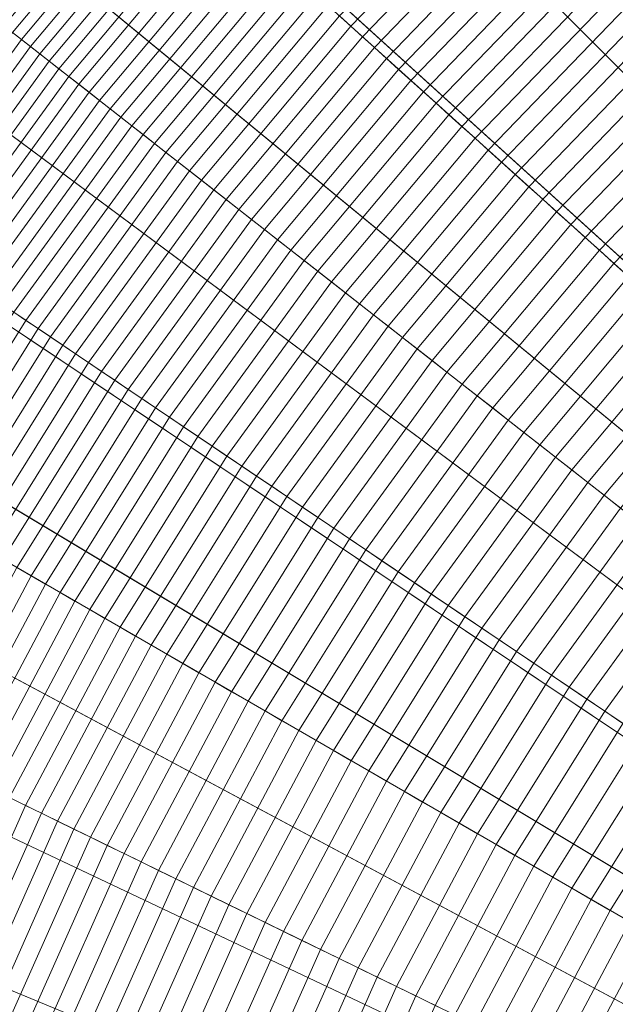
# Model space of a CAD drawing. Header units: centimetres. Extents: x -21.9 to 23.1, y -23 to 22.
# Tile 127 of 192: x -14.4 to -10.9, y 5.6 to 11.3. Entities that reach past the tile are written whole.
import ezdxf

# ---------------------------------------------------------------- set-up
doc = ezdxf.new("R2010")
doc.units = ezdxf.units.CM
doc.header["$LTSCALE"] = 2.54
doc.layers.add('Lucido design-1', color=7, linetype='Continuous')

# ---------------------------------------------------------------- blocks, each defined once
blk = doc.blocks.new('Gruppo-2-1')
at = {"color": 5, "linetype": 'Continuous', "lineweight": 9}
for points in [[(-4.112, 8.3195, -949.2271), (-4.7164, 7.9705, -949.2271), (-11.13, 18.2344, -949.2271), (-9.794, 19.0058, -949.2271)], [(-10.7737, 18.4371, -949.2271), (-11.6895, 17.8567, -949.2271), (-4.9545, 7.7771, -949.2271), (-4.5413, 8.039, -949.2271)], [(-4.7164, 7.9705, -949.2271), (-5.2951, 7.5802, -949.2271), (-12.409, 17.3717, -949.2271), (-11.13, 18.2344, -949.2271)], [(-4.5413, 8.039, -1010.9271), (-4.9545, 7.7771, -1010.9271), (-11.4679, 17.5251, -1010.9271), (-10.5687, 18.095, -1010.9271)], [(-11.6895, 17.8567, -949.2271), (-12.5758, 17.2322, -949.2271), (-5.3544, 7.4953, -949.2271), (-4.9545, 7.7771, -949.2271)], [(-4.9545, 7.7771, -1010.9271), (-5.3544, 7.4953, -1010.9271), (-12.3382, 16.9119, -1010.9271), (-11.4679, 17.5251, -1010.9271)], [(-5.2951, 7.5802, -949.2271), (-5.8451, 7.1504, -949.2271), (-13.6248, 16.4219, -949.2271), (-12.409, 17.3717, -949.2271)], [(-12.5758, 17.2322, -949.2271), (-13.4305, 16.5652, -949.2271), (-5.74, 7.1944, -949.2271), (-5.3544, 7.4953, -949.2271)], [(-5.3544, 7.4953, -1010.9271), (-5.74, 7.1944, -1010.9271), (-13.1775, 16.257, -1010.9271), (-12.3382, 16.9119, -1010.9271)], [(-13.4305, 16.5652, -949.2271), (-14.2517, 15.8573, -949.2271), (-6.1105, 6.8749, -949.2271), (-5.74, 7.1944, -949.2271)], [(-5.8451, 7.1504, -949.2271), (-6.3638, 6.6834, -949.2271), (-14.7713, 15.3895, -949.2271), (-13.6248, 16.4219, -949.2271)], [(-5.74, 7.1944, -1010.9271), (-6.1105, 6.8749, -1010.9271), (-13.9838, 15.5618, -1010.9271), (-13.1775, 16.257, -1010.9271)], [(-14.2517, 15.8573, -949.2271), (-15.0373, 15.11, -949.2271), (-6.465, 6.5378, -949.2271), (-6.1105, 6.8749, -949.2271)], [(-6.1105, 6.8749, -1010.9271), (-6.465, 6.5378, -1010.9271), (-14.7553, 14.828, -1010.9271), (-13.9838, 15.5618, -1010.9271)], [(-6.3638, 6.6834, -949.2271), (-6.8487, 6.1813, -949.2271), (-15.8429, 14.2798, -949.2271), (-14.7713, 15.3895, -949.2271)], [(-15.0373, 15.11, -949.2271), (-15.7845, 14.3244, -949.2271), (-6.8022, 6.1833, -949.2271), (-6.465, 6.5378, -949.2271)], [(-6.465, 6.5378, -1010.9271), (-6.8022, 6.1833, -1010.9271), (-15.489, 14.0566, -1010.9271), (-14.7553, 14.828, -1010.9271)], [(-15.7845, 14.3244, -949.2271), (-16.4925, 13.5033, -949.2271), (-7.1216, 5.8128, -949.2271), (-6.8022, 6.1833, -949.2271)], [(-6.8487, 6.1813, -949.2271), (-7.2973, 5.6466, -949.2271), (-16.8346, 13.098, -949.2271), (-15.8429, 14.2798, -949.2271)], [(-6.8022, 6.1833, -1010.9271), (-7.1216, 5.8128, -1010.9271), (-16.1842, 13.2503, -1010.9271), (-15.489, 14.0566, -1010.9271)], [(-16.4925, 13.5033, -949.2271), (-17.1595, 12.6485, -949.2271), (-7.4226, 5.4271, -949.2271), (-7.1216, 5.8128, -949.2271)], [(-7.1216, 5.8128, -1010.9271), (-7.4226, 5.4271, -1010.9271), (-16.8391, 12.411, -1010.9271), (-16.1842, 13.2503, -1010.9271)], [(-7.2973, 5.6466, -949.2271), (-7.7076, 5.0819, -949.2271), (-17.7414, 11.8498, -949.2271), (-16.8346, 13.098, -949.2271)], [(-17.1595, 12.6485, -949.2271), (-17.7839, 11.7622, -949.2271), (-7.7043, 5.0272, -949.2271), (-7.4226, 5.4271, -949.2271)], [(-7.4226, 5.4271, -1010.9271), (-7.7043, 5.0272, -1010.9271), (-17.4523, 11.5407, -1010.9271), (-16.8391, 12.411, -1010.9271)], [(-13.6319, 12.2889, -928.3472), (-14.4901, 11.2662, -928.3472), (-14.4414, 11.2281, -928.4784), (-13.586, 12.2476, -928.4784)], [(-13.586, 12.2476, -928.4784), (-14.4414, 11.2281, -928.4784), (-14.3915, 11.1892, -928.609), (-13.539, 12.2053, -928.609)], [(-13.539, 12.2053, -928.609), (-14.3915, 11.1892, -928.609), (-14.3406, 11.1494, -928.7388), (-13.4909, 12.162, -928.7388)], [(-13.4909, 12.162, -928.7388), (-14.3406, 11.1494, -928.7388), (-14.2885, 11.1087, -928.8678), (-13.4418, 12.1177, -928.8678)], [(-11.6614, 12.1692, -930.822), (-12.516, 11.2842, -930.822), (-12.4498, 11.2246, -930.9365), (-11.5995, 12.1051, -930.9365)], [(-13.4418, 12.1177, -928.8678), (-14.2885, 11.1087, -928.8678), (-14.2352, 11.0671, -928.9962), (-13.3916, 12.0725, -928.9962)], [(-11.5995, 12.1051, -930.9365), (-12.4498, 11.2246, -930.9365), (-12.3826, 11.1641, -931.0499), (-11.5367, 12.0401, -931.0499)], [(-13.3916, 12.0725, -928.9962), (-14.2352, 11.0671, -928.9962), (-14.1809, 11.0246, -929.1238), (-13.3403, 12.0264, -929.1238)], [(-13.3403, 12.0264, -929.1238), (-14.1809, 11.0246, -929.1238), (-14.1255, 10.9813, -929.2506), (-13.288, 11.9793, -929.2506)], [(-11.5367, 12.0401, -931.0499), (-12.3826, 11.1641, -931.0499), (-12.3146, 11.1028, -931.1623), (-11.4731, 11.9742, -931.1623)], [(-13.288, 11.9793, -929.2506), (-14.1255, 10.9813, -929.2506), (-14.0689, 10.9371, -929.3766), (-13.2347, 11.9313, -929.3766)], [(-11.4731, 11.9742, -931.1623), (-12.3146, 11.1028, -931.1623), (-12.2455, 11.0407, -931.2737), (-11.4086, 11.9074, -931.2737)], [(-13.2347, 11.9313, -929.3766), (-14.0689, 10.9371, -929.3766), (-14.0112, 10.8921, -929.5018), (-13.1803, 11.8823, -929.5018)], [(-13.1803, 11.8823, -929.5018), (-14.0112, 10.8921, -929.5018), (-13.9525, 10.8462, -929.6263), (-13.1249, 11.8325, -929.6263)], [(-11.4086, 11.9074, -931.2737), (-12.2455, 11.0407, -931.2737), (-12.1756, 10.9777, -931.3841), (-11.3432, 11.8397, -931.3841)], [(-7.7076, 5.0819, -949.2271), (-8.0775, 4.49, -949.2271), (-18.559, 10.5415, -949.2271), (-17.7414, 11.8498, -949.2271)], [(-13.1249, 11.8325, -929.6263), (-13.9525, 10.8462, -929.6263), (-13.8927, 10.7995, -929.7498), (-13.0685, 11.7817, -929.7498)], [(-11.3432, 11.8397, -931.3841), (-12.1756, 10.9777, -931.3841), (-12.1048, 10.9139, -931.4934), (-11.277, 11.7711, -931.4934)], [(-17.7839, 11.7622, -949.2271), (-18.3644, 10.8465, -949.2271), (-7.9662, 4.614, -949.2271), (-7.7043, 5.0272, -949.2271)], [(-13.0685, 11.7817, -929.7498), (-13.8927, 10.7995, -929.7498), (-13.8318, 10.7519, -929.8726), (-13.0111, 11.73, -929.8726)], [(-11.277, 11.7711, -931.4934), (-12.1048, 10.9139, -931.4934), (-12.0331, 10.8494, -931.6017), (-11.21, 11.7017, -931.6017)], [(-13.0111, 11.73, -929.8726), (-13.8318, 10.7519, -929.8726), (-13.7698, 10.7035, -929.9944), (-12.9527, 11.6773, -929.9944)], [(-11.21, 11.7017, -931.6017), (-12.0331, 10.8494, -931.6017), (-11.9605, 10.784, -931.7088), (-11.1421, 11.6314, -931.7088)], [(-12.9527, 11.6773, -929.9944), (-13.7698, 10.7035, -929.9944), (-13.7068, 10.6542, -930.1154), (-12.8932, 11.6238, -930.1154)], [(-11.1421, 11.6314, -931.7088), (-11.9605, 10.784, -931.7088), (-11.887, 10.7178, -931.8149), (-11.0734, 11.5603, -931.8149)], [(-12.8932, 11.6238, -930.1154), (-13.7068, 10.6542, -930.1154), (-13.6427, 10.6042, -930.2355), (-12.8328, 11.5694, -930.2355)], [(-7.7043, 5.0272, -1010.9271), (-7.9662, 4.614, -1010.9271), (-18.0223, 10.6414, -1010.9271), (-17.4523, 11.5407, -1010.9271)], [(-12.8328, 11.5694, -930.2355), (-13.6427, 10.6042, -930.2355), (-13.5776, 10.5533, -930.3547), (-12.7714, 11.5141, -930.3547)], [(-11.0734, 11.5603, -931.8149), (-11.887, 10.7178, -931.8149), (-11.8126, 10.6509, -931.9199), (-11.0039, 11.4883, -931.9199)], [(-12.7714, 11.5141, -930.3547), (-13.5776, 10.5533, -930.3547), (-13.5114, 10.5016, -930.4729), (-12.709, 11.4579, -930.4729)], [(-11.0039, 11.4883, -931.9199), (-11.8126, 10.6509, -931.9199), (-11.7374, 10.5831, -932.0238), (-10.9336, 11.4155, -932.0238)], [(-12.709, 11.4579, -930.4729), (-13.5114, 10.5016, -930.4729), (-13.4443, 10.4491, -930.5903), (-12.6456, 11.4009, -930.5903)], [(-10.9336, 11.4155, -932.0238), (-11.7374, 10.5831, -932.0238), (-11.6613, 10.5146, -932.1265), (-10.8625, 11.3419, -932.1265)], [(-12.6456, 11.4009, -930.5903), (-13.4443, 10.4491, -930.5903), (-13.3761, 10.3958, -930.7066), (-12.5813, 11.343, -930.7066)], [(-12.5813, 11.343, -930.7066), (-13.3761, 10.3958, -930.7066), (-13.3068, 10.3417, -930.822), (-12.516, 11.2842, -930.822)], [(-10.8625, 11.3419, -932.1265), (-11.6613, 10.5146, -932.1265), (-11.5845, 10.4455, -932.2283), (-10.7907, 11.2675, -932.2283)], [(-12.516, 11.2842, -930.822), (-13.3068, 10.3417, -930.822), (-13.2366, 10.2869, -930.9365), (-12.4498, 11.2246, -930.9365)], [(-10.7907, 11.2675, -932.2283), (-11.5845, 10.4455, -932.2283), (-11.5068, 10.3755, -932.3287), (-10.718, 11.1923, -932.3287)], [(-14.3915, 11.1892, -928.609), (-15.1712, 10.1162, -928.609), (-15.1175, 10.08, -928.7388), (-14.3406, 11.1494, -928.7388)], [(-12.4498, 11.2246, -930.9365), (-13.2366, 10.2869, -930.9365), (-13.1654, 10.2312, -931.0499), (-12.3826, 11.1641, -931.0499)], [(-10.718, 11.1923, -932.3287), (-11.5068, 10.3755, -932.3287), (-11.4282, 10.3048, -932.428), (-10.6446, 11.1163, -932.428)], [(-14.3406, 11.1494, -928.7388), (-15.1175, 10.08, -928.7388), (-15.0627, 10.043, -928.8678), (-14.2885, 11.1087, -928.8678)], [(-12.3826, 11.1641, -931.0499), (-13.1654, 10.2312, -931.0499), (-13.0932, 10.1748, -931.1623), (-12.3146, 11.1028, -931.1623)], [(-14.2885, 11.1087, -928.8678), (-15.0627, 10.043, -928.8678), (-15.0067, 10.0052, -928.9962), (-14.2352, 11.0671, -928.9962)], [(-14.2352, 11.0671, -928.9962), (-15.0067, 10.0052, -928.9962), (-14.9496, 9.9667, -929.1238), (-14.1809, 11.0246, -929.1238)], [(-12.3146, 11.1028, -931.1623), (-13.0932, 10.1748, -931.1623), (-13.02, 10.1177, -931.2737), (-12.2455, 11.0407, -931.2737)], [(-10.6446, 11.1163, -932.428), (-11.4282, 10.3048, -932.428), (-11.3489, 10.2333, -932.5261), (-10.5704, 11.0394, -932.5261)], [(-14.1809, 11.0246, -929.1238), (-14.9496, 9.9667, -929.1238), (-14.8912, 9.9273, -929.2506), (-14.1255, 10.9813, -929.2506)], [(-12.2455, 11.0407, -931.2737), (-13.02, 10.1177, -931.2737), (-12.9459, 10.0597, -931.3841), (-12.1756, 10.9777, -931.3841)], [(-10.5704, 11.0394, -932.5261), (-11.3489, 10.2333, -932.5261), (-11.2687, 10.1611, -932.623), (-10.4955, 10.9618, -932.623)], [(-14.1255, 10.9813, -929.2506), (-14.8912, 9.9273, -929.2506), (-14.8317, 9.8872, -929.3766), (-14.0689, 10.9371, -929.3766)], [(-12.1756, 10.9777, -931.3841), (-12.9459, 10.0597, -931.3841), (-12.8708, 10.0011, -931.4934), (-12.1048, 10.9139, -931.4934)], [(-10.4955, 10.9618, -932.623), (-11.2687, 10.1611, -932.623), (-11.1877, 10.0882, -932.7187), (-10.4198, 10.8835, -932.7187)], [(-14.0689, 10.9371, -929.3766), (-14.8317, 9.8872, -929.3766), (-14.7711, 9.8463, -929.5018), (-14.0112, 10.8921, -929.5018)], [(-12.1048, 10.9139, -931.4934), (-12.8708, 10.0011, -931.4934), (-12.7947, 9.9416, -931.6017), (-12.0331, 10.8494, -931.6017)], [(-18.3644, 10.8465, -949.2271), (-18.8986, 9.903, -949.2271), (-8.2072, 4.1884, -949.2271), (-7.9662, 4.614, -949.2271)], [(-14.0112, 10.8921, -929.5018), (-14.7711, 9.8463, -929.5018), (-14.7093, 9.8046, -929.6263), (-13.9525, 10.8462, -929.6263)], [(-13.9525, 10.8462, -929.6263), (-14.7093, 9.8046, -929.6263), (-14.6463, 9.7622, -929.7498), (-13.8927, 10.7995, -929.7498)], [(-12.0331, 10.8494, -931.6017), (-12.7947, 9.9416, -931.6017), (-12.7177, 9.8815, -931.7088), (-11.9605, 10.784, -931.7088)], [(-10.4198, 10.8835, -932.7187), (-11.1877, 10.0882, -932.7187), (-11.106, 10.0146, -932.8132), (-10.3434, 10.8043, -932.8132)], [(-13.8927, 10.7995, -929.7498), (-14.6463, 9.7622, -929.7498), (-14.5823, 9.7189, -929.8726), (-13.8318, 10.7519, -929.8726)], [(-11.9605, 10.784, -931.7088), (-12.7177, 9.8815, -931.7088), (-12.6398, 9.8206, -931.8149), (-11.887, 10.7178, -931.8149)], [(-10.3434, 10.8043, -932.8132), (-11.106, 10.0146, -932.8132), (-11.0235, 9.9403, -932.9065), (-10.2662, 10.7245, -932.9065)], [(-13.8318, 10.7519, -929.8726), (-14.5823, 9.7189, -929.8726), (-14.5171, 9.675, -929.9944), (-13.7698, 10.7035, -929.9944)], [(-13.7698, 10.7035, -929.9944), (-14.5171, 9.675, -929.9944), (-14.4508, 9.6302, -930.1154), (-13.7068, 10.6542, -930.1154)], [(-11.887, 10.7178, -931.8149), (-12.6398, 9.8206, -931.8149), (-12.561, 9.759, -931.9199), (-11.8126, 10.6509, -931.9199)], [(-10.2662, 10.7245, -932.9065), (-11.0235, 9.9403, -932.9065), (-10.9402, 9.8653, -932.9985), (-10.1884, 10.6439, -932.9985)], [(-7.9662, 4.614, -1010.9271), (-8.2072, 4.1884, -1010.9271), (-18.5469, 9.715, -1010.9271), (-18.0223, 10.6414, -1010.9271)], [(-13.7068, 10.6542, -930.1154), (-14.4508, 9.6302, -930.1154), (-14.3834, 9.5848, -930.2355), (-13.6427, 10.6042, -930.2355)], [(-11.8126, 10.6509, -931.9199), (-12.561, 9.759, -931.9199), (-12.4812, 9.6967, -932.0238), (-11.7374, 10.5831, -932.0238)], [(-10.1884, 10.6439, -932.9985), (-10.9402, 9.8653, -932.9985), (-10.8562, 9.7897, -933.0893), (-10.1098, 10.5625, -933.0893)], [(-13.6427, 10.6042, -930.2355), (-14.3834, 9.5848, -930.2355), (-14.3148, 9.5386, -930.3547), (-13.5776, 10.5533, -930.3547)], [(-11.7374, 10.5831, -932.0238), (-12.4812, 9.6967, -932.0238), (-12.4006, 9.6337, -932.1265), (-11.6613, 10.5146, -932.1265)], [(-8.0775, 4.49, -949.2271), (-8.4052, 3.8737, -949.2271), (-19.2833, 9.1793, -949.2271), (-18.559, 10.5415, -949.2271)], [(-13.5776, 10.5533, -930.3547), (-14.3148, 9.5386, -930.3547), (-14.2452, 9.4916, -930.4729), (-13.5114, 10.5016, -930.4729)], [(-13.5114, 10.5016, -930.4729), (-14.2452, 9.4916, -930.4729), (-14.1746, 9.4439, -930.5903), (-13.4443, 10.4491, -930.5903)], [(-11.6613, 10.5146, -932.1265), (-12.4006, 9.6337, -932.1265), (-12.3191, 9.57, -932.2283), (-11.5845, 10.4455, -932.2283)], [(-13.4443, 10.4491, -930.5903), (-14.1746, 9.4439, -930.5903), (-14.1028, 9.3955, -930.7066), (-13.3761, 10.3958, -930.7066)], [(-11.5845, 10.4455, -932.2283), (-12.3191, 9.57, -932.2283), (-12.2367, 9.5056, -932.3287), (-11.5068, 10.3755, -932.3287)], [(-13.3761, 10.3958, -930.7066), (-14.1028, 9.3955, -930.7066), (-14.03, 9.3464, -930.822), (-13.3068, 10.3417, -930.822)], [(-13.3068, 10.3417, -930.822), (-14.03, 9.3464, -930.822), (-13.9561, 9.2966, -930.9365), (-13.2366, 10.2869, -930.9365)], [(-11.5068, 10.3755, -932.3287), (-12.2367, 9.5056, -932.3287), (-12.1534, 9.4406, -932.428), (-11.4282, 10.3048, -932.428)], [(-13.2366, 10.2869, -930.9365), (-13.9561, 9.2966, -930.9365), (-13.8812, 9.2461, -931.0499), (-13.1654, 10.2312, -931.0499)], [(-11.4282, 10.3048, -932.428), (-12.1534, 9.4406, -932.428), (-12.0692, 9.3748, -932.5261), (-11.3489, 10.2333, -932.5261)], [(-13.1654, 10.2312, -931.0499), (-13.8812, 9.2461, -931.0499), (-13.8052, 9.1948, -931.1623), (-13.0932, 10.1748, -931.1623)], [(-11.3489, 10.2333, -932.5261), (-12.0692, 9.3748, -932.5261), (-11.9842, 9.3084, -932.623), (-11.2687, 10.1611, -932.623)], [(-13.0932, 10.1748, -931.1623), (-13.8052, 9.1948, -931.1623), (-13.7282, 9.1429, -931.2737), (-13.02, 10.1177, -931.2737)], [(-13.02, 10.1177, -931.2737), (-13.7282, 9.1429, -931.2737), (-13.6502, 9.0903, -931.3841), (-12.9459, 10.0597, -931.3841)], [(-11.2687, 10.1611, -932.623), (-11.9842, 9.3084, -932.623), (-11.8984, 9.2413, -932.7187), (-11.1877, 10.0882, -932.7187)], [(-12.9459, 10.0597, -931.3841), (-13.6502, 9.0903, -931.3841), (-13.5712, 9.037, -931.4934), (-12.8708, 10.0011, -931.4934)], [(-11.1877, 10.0882, -932.7187), (-11.8984, 9.2413, -932.7187), (-11.8117, 9.1736, -932.8132), (-11.106, 10.0146, -932.8132)], [(-12.8708, 10.0011, -931.4934), (-13.5712, 9.037, -931.4934), (-13.4912, 8.983, -931.6017), (-12.7947, 9.9416, -931.6017)], [(-11.106, 10.0146, -932.8132), (-11.8117, 9.1736, -932.8132), (-11.7242, 9.1052, -932.9065), (-11.0235, 9.9403, -932.9065)], [(-12.7947, 9.9416, -931.6017), (-13.4912, 8.983, -931.6017), (-13.4102, 8.9284, -931.7088), (-12.7177, 9.8815, -931.7088)], [(-11.0235, 9.9403, -932.9065), (-11.7242, 9.1052, -932.9065), (-11.6359, 9.0363, -932.9985), (-10.9402, 9.8653, -932.9985)], [(-18.8986, 9.903, -949.2271), (-19.3858, 8.9344, -949.2271), (-8.4271, 3.7513, -949.2271), (-8.2072, 4.1884, -949.2271)], [(-12.7177, 9.8815, -931.7088), (-13.4102, 8.9284, -931.7088), (-13.3282, 8.8731, -931.8149), (-12.6398, 9.8206, -931.8149)], [(-10.9402, 9.8653, -932.9985), (-11.6359, 9.0363, -932.9985), (-11.5468, 8.9666, -933.0893), (-10.8562, 9.7897, -933.0893)], [(-12.6398, 9.8206, -931.8149), (-13.3282, 8.8731, -931.8149), (-13.2453, 8.8171, -931.9199), (-12.561, 9.759, -931.9199)], [(-10.8562, 9.7897, -933.0893), (-11.5468, 8.9666, -933.0893), (-11.4569, 8.8964, -933.1788), (-10.7714, 9.7133, -933.1788)], [(-8.2072, 4.1884, -1010.9271), (-8.4271, 3.7513, -1010.9271), (-19.0252, 8.7639, -1010.9271), (-18.5469, 9.715, -1010.9271)], [(-12.561, 9.759, -931.9199), (-13.2453, 8.8171, -931.9199), (-13.1614, 8.7605, -932.0238), (-12.4812, 9.6967, -932.0238)], [(-10.7714, 9.7133, -933.1788), (-11.4569, 8.8964, -933.1788), (-11.3662, 8.8256, -933.2671), (-10.6859, 9.6363, -933.2671)], [(-12.4812, 9.6967, -932.0238), (-13.1614, 8.7605, -932.0238), (-13.0765, 8.7033, -932.1265), (-12.4006, 9.6337, -932.1265)], [(-12.4006, 9.6337, -932.1265), (-13.0765, 8.7033, -932.1265), (-12.9908, 8.6455, -932.2283), (-12.3191, 9.57, -932.2283)], [(-10.6859, 9.6363, -933.2671), (-11.3662, 8.8256, -933.2671), (-11.2748, 8.7541, -933.3541), (-10.5997, 9.5587, -933.3541)], [(-14.3834, 9.5848, -930.2355), (-15.0511, 8.5162, -930.2355), (-14.9795, 8.4749, -930.3547), (-14.3148, 9.5386, -930.3547)], [(-12.3191, 9.57, -932.2283), (-12.9908, 8.6455, -932.2283), (-12.9041, 8.587, -932.3287), (-12.2367, 9.5056, -932.3287)], [(-10.5997, 9.5587, -933.3541), (-11.2748, 8.7541, -933.3541), (-11.1826, 8.6821, -933.4398), (-10.5127, 9.4804, -933.4398)], [(-14.3148, 9.5386, -930.3547), (-14.9795, 8.4749, -930.3547), (-14.9068, 8.4329, -930.4729), (-14.2452, 9.4916, -930.4729)], [(-14.2452, 9.4916, -930.4729), (-14.9068, 8.4329, -930.4729), (-14.833, 8.3903, -930.5903), (-14.1746, 9.4439, -930.5903)], [(-12.2367, 9.5056, -932.3287), (-12.9041, 8.587, -932.3287), (-12.8165, 8.5279, -932.428), (-12.1534, 9.4406, -932.428)], [(-14.1746, 9.4439, -930.5903), (-14.833, 8.3903, -930.5903), (-14.758, 8.347, -930.7066), (-14.1028, 9.3955, -930.7066)], [(-12.1534, 9.4406, -932.428), (-12.8165, 8.5279, -932.428), (-12.7279, 8.4682, -932.5261), (-12.0692, 9.3748, -932.5261)], [(-10.5127, 9.4804, -933.4398), (-11.1826, 8.6821, -933.4398), (-11.0897, 8.6095, -933.5242), (-10.4251, 9.4015, -933.5242)], [(-14.1028, 9.3955, -930.7066), (-14.758, 8.347, -930.7066), (-14.6819, 8.3031, -930.822), (-14.03, 9.3464, -930.822)], [(-12.0692, 9.3748, -932.5261), (-12.7279, 8.4682, -932.5261), (-12.6385, 8.4079, -932.623), (-11.9842, 9.3084, -932.623)], [(-10.4251, 9.4015, -933.5242), (-11.0897, 8.6095, -933.5242), (-10.996, 8.5363, -933.6073), (-10.3368, 9.322, -933.6073)], [(-14.03, 9.3464, -930.822), (-14.6819, 8.3031, -930.822), (-14.6048, 8.2585, -930.9365), (-13.9561, 9.2966, -930.9365)], [(-10.3368, 9.322, -933.6073), (-10.996, 8.5363, -933.6073), (-10.9016, 8.4626, -933.689), (-10.2478, 9.2418, -933.689)], [(-13.9561, 9.2966, -930.9365), (-14.6048, 8.2585, -930.9365), (-14.5265, 8.2133, -931.0499), (-13.8812, 9.2461, -931.0499)], [(-11.9842, 9.3084, -932.623), (-12.6385, 8.4079, -932.623), (-12.5482, 8.3469, -932.7187), (-11.8984, 9.2413, -932.7187)], [(-13.8812, 9.2461, -931.0499), (-14.5265, 8.2133, -931.0499), (-14.4472, 8.1675, -931.1623), (-13.8052, 9.1948, -931.1623)], [(-11.8984, 9.2413, -932.7187), (-12.5482, 8.3469, -932.7187), (-12.457, 8.2854, -932.8132), (-11.8117, 9.1736, -932.8132)], [(-8.4052, 3.8737, -949.2271), (-8.6891, 3.2361, -949.2271), (-19.9108, 7.7699, -949.2271), (-19.2833, 9.1793, -949.2271)], [(-13.8052, 9.1948, -931.1623), (-14.4472, 8.1675, -931.1623), (-14.3667, 8.1211, -931.2737), (-13.7282, 9.1429, -931.2737)], [(-11.8117, 9.1736, -932.8132), (-12.457, 8.2854, -932.8132), (-12.3649, 8.2233, -932.9065), (-11.7242, 9.1052, -932.9065)], [(-13.7282, 9.1429, -931.2737), (-14.3667, 8.1211, -931.2737), (-14.2853, 8.0741, -931.3841), (-13.6502, 9.0903, -931.3841)], [(-13.6502, 9.0903, -931.3841), (-14.2853, 8.0741, -931.3841), (-14.2027, 8.0264, -931.4934), (-13.5712, 9.037, -931.4934)], [(-11.7242, 9.1052, -932.9065), (-12.3649, 8.2233, -932.9065), (-12.272, 8.1607, -932.9985), (-11.6359, 9.0363, -932.9985)], [(-13.5712, 9.037, -931.4934), (-14.2027, 8.0264, -931.4934), (-14.1191, 7.9781, -931.6017), (-13.4912, 8.983, -931.6017)], [(-11.6359, 9.0363, -932.9985), (-12.272, 8.1607, -932.9985), (-12.1783, 8.0974, -933.0893), (-11.5468, 8.9666, -933.0893)], [(-13.4912, 8.983, -931.6017), (-14.1191, 7.9781, -931.6017), (-14.0345, 7.9293, -931.7088), (-13.4102, 8.9284, -931.7088)], [(-19.3858, 8.9344, -949.2271), (-19.825, 7.9432, -949.2271), (-8.6252, 3.3041, -949.2271), (-8.4271, 3.7513, -949.2271)], [(-13.4102, 8.9284, -931.7088), (-14.0345, 7.9293, -931.7088), (-13.9489, 7.8798, -931.8149), (-13.3282, 8.8731, -931.8149)], [(-11.5468, 8.9666, -933.0893), (-12.1783, 8.0974, -933.0893), (-12.0837, 8.0336, -933.1788), (-11.4569, 8.8964, -933.1788)], [(-13.3282, 8.8731, -931.8149), (-13.9489, 7.8798, -931.8149), (-13.8622, 7.8298, -931.9199), (-13.2453, 8.8171, -931.9199)], [(-11.4569, 8.8964, -933.1788), (-12.0837, 8.0336, -933.1788), (-11.9883, 7.9693, -933.2671), (-11.3662, 8.8256, -933.2671)], [(-13.2453, 8.8171, -931.9199), (-13.8622, 7.8298, -931.9199), (-13.7746, 7.7792, -932.0238), (-13.1614, 8.7605, -932.0238)], [(-11.3662, 8.8256, -933.2671), (-11.9883, 7.9693, -933.2671), (-11.8921, 7.9044, -933.3541), (-11.2748, 8.7541, -933.3541)], [(-8.4271, 3.7513, -1010.9271), (-8.6252, 3.3041, -1010.9271), (-19.4566, 7.7906, -1010.9271), (-19.0252, 8.7639, -1010.9271)], [(-13.1614, 8.7605, -932.0238), (-13.7746, 7.7792, -932.0238), (-13.6859, 7.728, -932.1265), (-13.0765, 8.7033, -932.1265)], [(-11.2748, 8.7541, -933.3541), (-11.8921, 7.9044, -933.3541), (-11.7951, 7.839, -933.4398), (-11.1826, 8.6821, -933.4398)], [(-13.0765, 8.7033, -932.1265), (-13.6859, 7.728, -932.1265), (-13.5964, 7.6763, -932.2283), (-12.9908, 8.6455, -932.2283)], [(-12.9908, 8.6455, -932.2283), (-13.5964, 7.6763, -932.2283), (-13.5058, 7.624, -932.3287), (-12.9041, 8.587, -932.3287)], [(-11.1826, 8.6821, -933.4398), (-11.7951, 7.839, -933.4398), (-11.6974, 7.7731, -933.5242), (-11.0897, 8.6095, -933.5242)], [(-12.9041, 8.587, -932.3287), (-13.5058, 7.624, -932.3287), (-13.4143, 7.5712, -932.428), (-12.8165, 8.5279, -932.428)], [(-11.0897, 8.6095, -933.5242), (-11.6974, 7.7731, -933.5242), (-11.5988, 7.7066, -933.6073), (-10.996, 8.5363, -933.6073)], [(-12.8165, 8.5279, -932.428), (-13.4143, 7.5712, -932.428), (-13.3218, 7.5178, -932.5261), (-12.7279, 8.4682, -932.5261)], [(-10.996, 8.5363, -933.6073), (-11.5988, 7.7066, -933.6073), (-11.4995, 7.6396, -933.689), (-10.9016, 8.4626, -933.689)], [(-12.7279, 8.4682, -932.5261), (-13.3218, 7.5178, -932.5261), (-13.2284, 7.4639, -932.623), (-12.6385, 8.4079, -932.623)], [(-10.9016, 8.4626, -933.689), (-11.4995, 7.6396, -933.689), (-11.3995, 7.5721, -933.7694), (-10.8065, 8.3883, -933.7694)], [(-12.6385, 8.4079, -932.623), (-13.2284, 7.4639, -932.623), (-13.134, 7.4094, -932.7187), (-12.5482, 8.3469, -932.7187)], [(-10.8065, 8.3883, -933.7694), (-11.3995, 7.5721, -933.7694), (-11.2987, 7.5042, -933.8485), (-10.7108, 8.3135, -933.8485)], [(-12.5482, 8.3469, -932.7187), (-13.134, 7.4094, -932.7187), (-13.0388, 7.3544, -932.8132), (-12.457, 8.2854, -932.8132)], [(-10.7108, 8.3135, -933.8485), (-11.2987, 7.5042, -933.8485), (-11.1972, 7.4357, -933.9263), (-10.6143, 8.2381, -933.9263)], [(-12.457, 8.2854, -932.8132), (-13.0388, 7.3544, -932.8132), (-12.9426, 7.2989, -932.9065), (-12.3649, 8.2233, -932.9065)], [(-12.3649, 8.2233, -932.9065), (-12.9426, 7.2989, -932.9065), (-12.8456, 7.2428, -932.9985), (-12.272, 8.1607, -932.9985)], [(-10.6143, 8.2381, -933.9263), (-11.1972, 7.4357, -933.9263), (-11.095, 7.3668, -934.0026), (-10.5171, 8.1622, -934.0026)], [(-12.272, 8.1607, -932.9985), (-12.8456, 7.2428, -932.9985), (-12.7476, 7.1863, -933.0893), (-12.1783, 8.0974, -933.0893)], [(-10.5171, 8.1622, -934.0026), (-11.095, 7.3668, -934.0026), (-10.9922, 7.2974, -934.0776), (-10.4193, 8.0858, -934.0776)], [(-14.3667, 8.1211, -931.2737), (-14.9324, 7.0572, -931.2737), (-14.8478, 7.016, -931.3841), (-14.2853, 8.0741, -931.3841)], [(-14.2853, 8.0741, -931.3841), (-14.8478, 7.016, -931.3841), (-14.7622, 6.9742, -931.4934), (-14.2027, 8.0264, -931.4934)], [(-12.1783, 8.0974, -933.0893), (-12.7476, 7.1863, -933.0893), (-12.6488, 7.1293, -933.1788), (-12.0837, 8.0336, -933.1788)], [(-10.4193, 8.0858, -934.0776), (-10.9922, 7.2974, -934.0776), (-10.8886, 7.2275, -934.1512), (-10.3209, 8.0089, -934.1512)], [(-14.2027, 8.0264, -931.4934), (-14.7622, 6.9742, -931.4934), (-14.6754, 6.9319, -931.6017), (-14.1191, 7.9781, -931.6017)], [(-12.0837, 8.0336, -933.1788), (-12.6488, 7.1293, -933.1788), (-12.5492, 7.0717, -933.2671), (-11.9883, 7.9693, -933.2671)], [(-14.1191, 7.9781, -931.6017), (-14.6754, 6.9319, -931.6017), (-14.5876, 6.8891, -931.7088), (-14.0345, 7.9293, -931.7088)], [(-11.9883, 7.9693, -933.2671), (-12.5492, 7.0717, -933.2671), (-12.4487, 7.0137, -933.3541), (-11.8921, 7.9044, -933.3541)], [(-19.825, 7.9432, -949.2271), (-20.2153, 6.9317, -949.2271), (-8.8014, 2.8477, -949.2271), (-8.6252, 3.3041, -949.2271)], [(-14.0345, 7.9293, -931.7088), (-14.5876, 6.8891, -931.7088), (-14.4987, 6.8457, -931.8149), (-13.9489, 7.8798, -931.8149)], [(-11.8921, 7.9044, -933.3541), (-12.4487, 7.0137, -933.3541), (-12.3474, 6.9552, -933.4398), (-11.7951, 7.839, -933.4398)], [(-13.9489, 7.8798, -931.8149), (-14.4987, 6.8457, -931.8149), (-14.4088, 6.8019, -931.9199), (-13.8622, 7.8298, -931.9199)], [(-13.8622, 7.8298, -931.9199), (-14.4088, 6.8019, -931.9199), (-14.3178, 6.7575, -932.0238), (-13.7746, 7.7792, -932.0238)], [(-11.7951, 7.839, -933.4398), (-12.3474, 6.9552, -933.4398), (-12.2453, 6.8963, -933.5242), (-11.6974, 7.7731, -933.5242)], [(-8.6891, 3.2361, -949.2271), (-8.9278, 2.5802, -949.2271), (-20.4384, 6.3202, -949.2271), (-19.9108, 7.7699, -949.2271)], [(-8.6252, 3.3041, -1010.9271), (-8.8014, 2.8477, -1010.9271), (-19.8398, 6.7973, -1010.9271), (-19.4566, 7.7906, -1010.9271)], [(-13.7746, 7.7792, -932.0238), (-14.3178, 6.7575, -932.0238), (-14.2258, 6.7126, -932.1265), (-13.6859, 7.728, -932.1265)], [(-11.6974, 7.7731, -933.5242), (-12.2453, 6.8963, -933.5242), (-12.1423, 6.8368, -933.6073), (-11.5988, 7.7066, -933.6073)], [(-13.6859, 7.728, -932.1265), (-14.2258, 6.7126, -932.1265), (-14.1329, 6.6673, -932.2283), (-13.5964, 7.6763, -932.2283)], [(-11.5988, 7.7066, -933.6073), (-12.1423, 6.8368, -933.6073), (-12.0386, 6.7769, -933.689), (-11.4995, 7.6396, -933.689)], [(-13.5964, 7.6763, -932.2283), (-14.1329, 6.6673, -932.2283), (-14.0389, 6.6215, -932.3287), (-13.5058, 7.624, -932.3287)], [(-13.5058, 7.624, -932.3287), (-14.0389, 6.6215, -932.3287), (-13.9439, 6.5751, -932.428), (-13.4143, 7.5712, -932.428)], [(-11.4995, 7.6396, -933.689), (-12.0386, 6.7769, -933.689), (-11.9341, 6.7166, -933.7694), (-11.3995, 7.5721, -933.7694)], [(-13.4143, 7.5712, -932.428), (-13.9439, 6.5751, -932.428), (-13.8479, 6.5283, -932.5261), (-13.3218, 7.5178, -932.5261)], [(-11.3995, 7.5721, -933.7694), (-11.9341, 6.7166, -933.7694), (-11.8288, 6.6558, -933.8485), (-11.2987, 7.5042, -933.8485)], [(-13.3218, 7.5178, -932.5261), (-13.8479, 6.5283, -932.5261), (-13.751, 6.481, -932.623), (-13.2284, 7.4639, -932.623)], [(-13.2284, 7.4639, -932.623), (-13.751, 6.481, -932.623), (-13.653, 6.4333, -932.7187), (-13.134, 7.4094, -932.7187)], [(-11.2987, 7.5042, -933.8485), (-11.8288, 6.6558, -933.8485), (-11.7228, 6.5946, -933.9263), (-11.1972, 7.4357, -933.9263)], [(-13.134, 7.4094, -932.7187), (-13.653, 6.4333, -932.7187), (-13.5542, 6.385, -932.8132), (-13.0388, 7.3544, -932.8132)], [(-11.1972, 7.4357, -933.9263), (-11.7228, 6.5946, -933.9263), (-11.6161, 6.533, -934.0026), (-11.095, 7.3668, -934.0026)], [(-13.0388, 7.3544, -932.8132), (-13.5542, 6.385, -932.8132), (-13.4544, 6.3364, -932.9065), (-12.9426, 7.2989, -932.9065)], [(-11.095, 7.3668, -934.0026), (-11.6161, 6.533, -934.0026), (-11.5086, 6.4709, -934.0776), (-10.9922, 7.2974, -934.0776)], [(-12.9426, 7.2989, -932.9065), (-13.4544, 6.3364, -932.9065), (-13.3537, 6.2872, -932.9985), (-12.8456, 7.2428, -932.9985)], [(-10.9922, 7.2974, -934.0776), (-11.5086, 6.4709, -934.0776), (-11.4004, 6.4085, -934.1512), (-10.8886, 7.2275, -934.1512)], [(-12.8456, 7.2428, -932.9985), (-13.3537, 6.2872, -932.9985), (-13.252, 6.2377, -933.0893), (-12.7476, 7.1863, -933.0893)], [(-10.8886, 7.2275, -934.1512), (-11.4004, 6.4085, -934.1512), (-11.2915, 6.3456, -934.2235), (-10.7843, 7.1572, -934.2235)], [(-12.7476, 7.1863, -933.0893), (-13.252, 6.2377, -933.0893), (-13.1495, 6.1877, -933.1788), (-12.6488, 7.1293, -933.1788)], [(-12.6488, 7.1293, -933.1788), (-13.1495, 6.1877, -933.1788), (-13.0461, 6.1372, -933.2671), (-12.5492, 7.0717, -933.2671)], [(-10.7843, 7.1572, -934.2235), (-11.2915, 6.3456, -934.2235), (-11.1819, 6.2823, -934.2943), (-10.6794, 7.0864, -934.2943)], [(-12.5492, 7.0717, -933.2671), (-13.0461, 6.1372, -933.2671), (-12.9418, 6.0864, -933.3541), (-12.4487, 7.0137, -933.3541)], [(-10.6794, 7.0864, -934.2943), (-11.1819, 6.2823, -934.2943), (-11.0716, 6.2187, -934.3637), (-10.5739, 7.0152, -934.3637)], [(-12.4487, 7.0137, -933.3541), (-12.9418, 6.0864, -933.3541), (-12.8366, 6.0351, -933.4398), (-12.3474, 6.9552, -933.4398)], [(-10.5739, 7.0152, -934.3637), (-11.0716, 6.2187, -934.3637), (-10.9607, 6.1546, -934.4318), (-10.4677, 6.9436, -934.4318)], [(-12.3474, 6.9552, -933.4398), (-12.8366, 6.0351, -933.4398), (-12.7306, 5.9834, -933.5242), (-12.2453, 6.8963, -933.5242)], [(-20.2153, 6.9317, -949.2271), (-20.5558, 5.9023, -949.2271), (-8.955, 2.3832, -949.2271), (-8.8014, 2.8477, -949.2271)], [(-12.2453, 6.8963, -933.5242), (-12.7306, 5.9834, -933.5242), (-12.6238, 5.9313, -933.6073), (-12.1423, 6.8368, -933.6073)], [(-10.4677, 6.9436, -934.4318), (-10.9607, 6.1546, -934.4318), (-10.8492, 6.0902, -934.4984), (-10.3609, 6.8716, -934.4984)], [(-12.1423, 6.8368, -933.6073), (-12.6238, 5.9313, -933.6073), (-12.5162, 5.8788, -933.689), (-12.0386, 6.7769, -933.689)], [(-8.8014, 2.8477, -1010.9271), (-8.955, 2.3832, -1010.9271), (-20.1741, 5.7865, -1010.9271), (-19.8398, 6.7973, -1010.9271)], [(-14.4088, 6.8019, -931.9199), (-14.8823, 5.7383, -931.9199), (-14.7885, 5.7004, -932.0238), (-14.3178, 6.7575, -932.0238)], [(-12.0386, 6.7769, -933.689), (-12.5162, 5.8788, -933.689), (-12.4077, 5.8259, -933.7694), (-11.9341, 6.7166, -933.7694)], [(-14.3178, 6.7575, -932.0238), (-14.7885, 5.7004, -932.0238), (-14.6936, 5.662, -932.1265), (-14.2258, 6.7126, -932.1265)], [(-14.2258, 6.7126, -932.1265), (-14.6936, 5.662, -932.1265), (-14.5977, 5.6233, -932.2283), (-14.1329, 6.6673, -932.2283)], [(-14.1329, 6.6673, -932.2283), (-14.5977, 5.6233, -932.2283), (-14.5008, 5.5841, -932.3287), (-14.0389, 6.6215, -932.3287)], [(-11.9341, 6.7166, -933.7694), (-12.4077, 5.8259, -933.7694), (-12.2985, 5.7726, -933.8485), (-11.8288, 6.6558, -933.8485)], [(-14.0389, 6.6215, -932.3287), (-14.5008, 5.5841, -932.3287), (-14.4028, 5.5445, -932.428), (-13.9439, 6.5751, -932.428)], [(-11.8288, 6.6558, -933.8485), (-12.2985, 5.7726, -933.8485), (-12.1884, 5.7189, -933.9263), (-11.7228, 6.5946, -933.9263)], [(-13.9439, 6.5751, -932.428), (-14.4028, 5.5445, -932.428), (-14.3037, 5.5045, -932.5261), (-13.8479, 6.5283, -932.5261)], [(-11.7228, 6.5946, -933.9263), (-12.1884, 5.7189, -933.9263), (-12.0776, 5.6649, -934.0026), (-11.6161, 6.533, -934.0026)], [(-13.8479, 6.5283, -932.5261), (-14.3037, 5.5045, -932.5261), (-14.2037, 5.4641, -932.623), (-13.751, 6.481, -932.623)], [(-11.6161, 6.533, -934.0026), (-12.0776, 5.6649, -934.0026), (-11.9661, 5.6105, -934.0776), (-11.5086, 6.4709, -934.0776)], [(-13.751, 6.481, -932.623), (-14.2037, 5.4641, -932.623), (-14.1027, 5.4233, -932.7187), (-13.653, 6.4333, -932.7187)], [(-11.5086, 6.4709, -934.0776), (-11.9661, 5.6105, -934.0776), (-11.8538, 5.5557, -934.1512), (-11.4004, 6.4085, -934.1512)], [(-13.653, 6.4333, -932.7187), (-14.1027, 5.4233, -932.7187), (-14.0007, 5.3821, -932.8132), (-13.5542, 6.385, -932.8132)], [(-13.5542, 6.385, -932.8132), (-14.0007, 5.3821, -932.8132), (-13.8978, 5.3405, -932.9065), (-13.4544, 6.3364, -932.9065)], [(-11.4004, 6.4085, -934.1512), (-11.8538, 5.5557, -934.1512), (-11.7408, 5.5006, -934.2235), (-11.2915, 6.3456, -934.2235)], [(-13.4544, 6.3364, -932.9065), (-13.8978, 5.3405, -932.9065), (-13.7939, 5.2985, -932.9985), (-13.3537, 6.2872, -932.9985)], [(-11.2915, 6.3456, -934.2235), (-11.7408, 5.5006, -934.2235), (-11.627, 5.4451, -934.2943), (-11.1819, 6.2823, -934.2943)], [(-8.9278, 2.5802, -949.2271), (-9.1202, 1.9092, -949.2271), (-20.8637, 4.8372, -949.2271), (-20.4384, 6.3202, -949.2271)], [(-13.3537, 6.2872, -932.9985), (-13.7939, 5.2985, -932.9985), (-13.689, 5.2562, -933.0893), (-13.252, 6.2377, -933.0893)], [(-11.1819, 6.2823, -934.2943), (-11.627, 5.4451, -934.2943), (-11.5126, 5.3893, -934.3637), (-11.0716, 6.2187, -934.3637)], [(-13.252, 6.2377, -933.0893), (-13.689, 5.2562, -933.0893), (-13.5832, 5.2134, -933.1788), (-13.1495, 6.1877, -933.1788)], [(-11.0716, 6.2187, -934.3637), (-11.5126, 5.3893, -934.3637), (-11.3975, 5.3332, -934.4318), (-10.9607, 6.1546, -934.4318)], [(-13.1495, 6.1877, -933.1788), (-13.5832, 5.2134, -933.1788), (-13.4766, 5.1703, -933.2671), (-13.0461, 6.1372, -933.2671)], [(-10.9607, 6.1546, -934.4318), (-11.3975, 5.3332, -934.4318), (-11.2817, 5.2767, -934.4984), (-10.8492, 6.0902, -934.4984)], [(-13.0461, 6.1372, -933.2671), (-13.4766, 5.1703, -933.2671), (-13.369, 5.1269, -933.3541), (-12.9418, 6.0864, -933.3541)], [(-12.9418, 6.0864, -933.3541), (-13.369, 5.1269, -933.3541), (-13.2605, 5.083, -933.4398), (-12.8366, 6.0351, -933.4398)], [(-10.8492, 6.0902, -934.4984), (-11.2817, 5.2767, -934.4984), (-11.1653, 5.2199, -934.5635), (-10.737, 6.0254, -934.5635)], [(-12.8366, 6.0351, -933.4398), (-13.2605, 5.083, -933.4398), (-13.1512, 5.0389, -933.5242), (-12.7306, 5.9834, -933.5242)], [(-10.737, 6.0254, -934.5635), (-11.1653, 5.2199, -934.5635), (-11.0482, 5.1628, -934.6272), (-10.6241, 5.9603, -934.6272)], [(-12.7306, 5.9834, -933.5242), (-13.1512, 5.0389, -933.5242), (-13.041, 4.9943, -933.6073), (-12.6238, 5.9313, -933.6073)], [(-12.6238, 5.9313, -933.6073), (-13.041, 4.9943, -933.6073), (-12.9299, 4.9495, -933.689), (-12.5162, 5.8788, -933.689)], [(-10.6241, 5.9603, -934.6272), (-11.0482, 5.1628, -934.6272), (-10.9305, 5.1054, -934.6895), (-10.5107, 5.8948, -934.6895)], [(-20.5558, 5.9023, -949.2271), (-20.8451, 4.8574, -949.2271), (-9.0855, 1.9118, -949.2271), (-8.955, 2.3832, -949.2271)], [(-12.5162, 5.8788, -933.689), (-12.9299, 4.9495, -933.689), (-12.818, 4.9043, -933.7694), (-12.4077, 5.8259, -933.7694)], [(-12.4077, 5.8259, -933.7694), (-12.818, 4.9043, -933.7694), (-12.7053, 4.8587, -933.8485), (-12.2985, 5.7726, -933.8485)], [(-8.955, 2.3832, -1010.9271), (-9.0855, 1.9118, -1010.9271), (-20.4582, 4.7605, -1010.9271), (-20.1741, 5.7865, -1010.9271)], [(-12.2985, 5.7726, -933.8485), (-12.7053, 4.8587, -933.8485), (-12.5918, 4.8129, -933.9263), (-12.1884, 5.7189, -933.9263)], [(-12.1884, 5.7189, -933.9263), (-12.5918, 4.8129, -933.9263), (-12.4775, 4.7667, -934.0026), (-12.0776, 5.6649, -934.0026)], [(-12.0776, 5.6649, -934.0026), (-12.4775, 4.7667, -934.0026), (-12.3625, 4.7202, -934.0776), (-11.9661, 5.6105, -934.0776)]]:
    blk.add_3dface(points, dxfattribs=at)

msp = doc.modelspace()

# ---------------------------------------------------------------- block references
at = {"layer": 'Lucido design-1', "color": 5, "true_color": 0x0000ff}
msp.add_blockref('Gruppo-2-1', (0, 0), dxfattribs=at)

doc.saveas('drawing.dxf')
